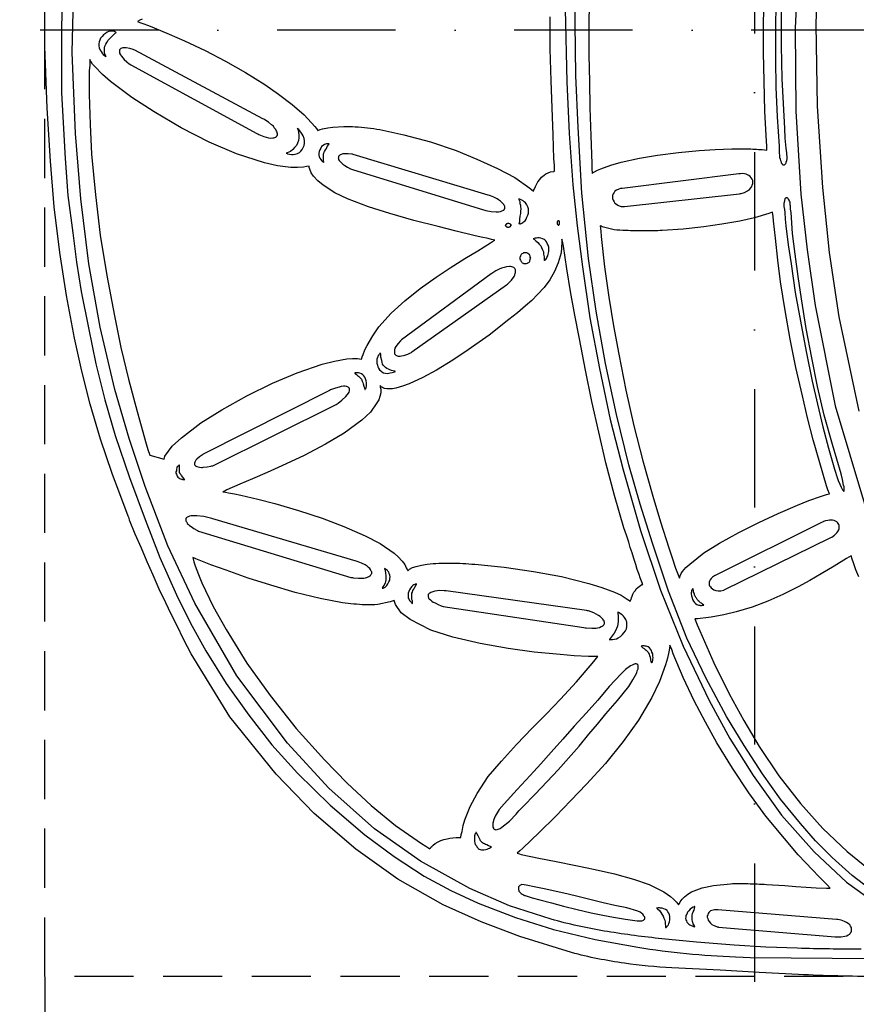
# Model space of a CAD drawing. Header units: millimetres. Extents: x -375 to 430, y -505 to 375.
# Tile 3 of 8: x -155 to 22, y -206 to 2. Entities that reach past the tile are written whole.
import ezdxf

# ---------------------------------------------------------------- set-up
doc = ezdxf.new("R2010")
doc.units = ezdxf.units.MM
doc.header["$LTSCALE"] = 5
doc.linetypes.add('ČERCHOVANÁX2', pattern=[2, 1, -0.5, 0, -0.5])
doc.linetypes.add('ČÁRKOVANÁX2', pattern=[1.5, 1, -0.5])
doc.layers.add('Kóty', color=2, linetype='Continuous')
doc.layers.add('Značka', color=7, linetype='Continuous')
doc.styles.get("Standard").update_dxf_attribs({"font": 'romand.shx', "height": 25})
doc.dimstyles.get("Standard").update_dxf_attribs({"dimtxt": 25, "dimasz": 30, "dimexe": 0.18, "dimexo": 0.0625, "dimgap": 12.5, "dimtad": 1, "dimdec": 0, "dimzin": 0, "dimdsep": 46, "dimtxsty": 'Standard', "dimcen": 0.09, "dimadec": 0, "dimazin": 0, "dimtfac": 1, "dimtdec": 0, "dimtofl": 0, "dimtmove": 0, "dimatfit": 3, "dimfxl": 1, "dimtolj": 1, "dimtzin": 0, "dimarcsym": 0})

# ---------------------------------------------------------------- blocks, each defined once
blk = doc.blocks.new('*D2')
at = {"layer": 'Defpoints', "color": 0, "transparency": 16777216}
for p in [(-150, -200), (150, -200), (150, -425.03)]:
    blk.add_point(p, dxfattribs=at)
at = {"layer": 'Kóty', "color": 0, "lineweight": -2, "transparency": 16777216}
for p, q in [((-150, -200.06), (-150, -425.21)), ((150, -200.06), (150, -425.21)), ((-120, -425.03), (120, -425.03))]:
    blk.add_line(p, q, dxfattribs=at)
at = {"layer": 'Kóty', "color": 0, "transparency": 16777216}
for points in [[(-120, -420.03), (-120, -430.03), (-150, -425.03)], [(120, -420.03), (120, -430.03), (150, -425.03)]]:
    blk.add_solid(points, dxfattribs=at)
at = {"layer": 'Kóty', "color": 0, "transparency": 16777216, "insert": (0, -400.03), "char_height": 25, "attachment_point": 5}
blk.add_mtext('\\A1;300', dxfattribs=at)
blk = doc.blocks.new('*D4')
at = {"layer": 'Defpoints', "color": 0, "transparency": 16777216}
for p in [(-350.05, 0), (350, -4.58), (350, -500.03)]:
    blk.add_point(p, dxfattribs=at)
at = {"layer": 'Kóty', "color": 0, "lineweight": -2, "transparency": 16777216}
for p, q in [((-350.05, -0.06), (-350.05, -500.21)), ((350, -4.64), (350, -500.21)), ((-320.05, -500.03), (320, -500.03))]:
    blk.add_line(p, q, dxfattribs=at)
at = {"layer": 'Kóty', "color": 0, "transparency": 16777216}
for points in [[(-320.05, -495.03), (-320.05, -505.03), (-350.05, -500.03)], [(320, -495.03), (320, -505.03), (350, -500.03)]]:
    blk.add_solid(points, dxfattribs=at)
at = {"layer": 'Kóty', "color": 0, "transparency": 16777216, "insert": (-0.03, -475.03), "char_height": 25, "attachment_point": 5}
blk.add_mtext('\\A1;700', dxfattribs=at)

msp = doc.modelspace()

# ---------------------------------------------------------------- linework, layer by layer
at = {"layer": 'Značka', "color": 6, "linetype": 'ČERCHOVANÁX2', "lineweight": 25, "ltscale": 5}
for p, q in [((0, 375), (0, -375)), ((375, 0), (-375, 0))]:
    msp.add_line(p, q, dxfattribs=at)
at = {"layer": 'Značka', "color": 6, "linetype": 'ČÁRKOVANÁX2', "ltscale": 2.5}
msp.add_lwpolyline([(-150, -200), (-150, 200), (150, 200), (150, -200), (-150, -200)], dxfattribs=at)
at = {"layer": 'Značka', "color": 5}
for points in [[(10, 29.76), (8.6, 0.434), (8.7, -17.124), (9.8, -34.637), (11.1, -46.452), (12.8, -58.217), (17, -79.405), (23.2, -100.117)], [(22.1, -80.517), (17.9, -60.583), (15.8, -46.972), (14.4, -33.284), (13.3, -16.075), (13, 1.171), (13.6, 19.711)], [(25.1, -182.094), (20.6, -178.67), (16.4, -174.83), (12.9, -171.337), (9.7, -167.687), (5.5, -162.551), (1.7, -157.187), (-2.2, -151.199), (-5.9, -145.056), (-10.3, -136.906), (-14.3, -128.52), (-18.2, -118.579), (-21.6, -108.426), (-24.2, -100.161), (-26.6, -91.847), (-29.2, -81.2), (-31.5, -70.456), (-33.5, -59.399), (-35.1, -48.277), (-36.5, -34.439), (-37.3, -20.553), (-37.8, -9.558), (-37.9, 1.442), (-37.9, 9.671)], [(-132.4, -102.721), (-134.8, -96.309), (-135.3, -95.01), (-135.8, -93.709), (-138.2, -86.413), (-140.4, -79.034), (-142.2, -72.095), (-143.7, -65.099), (-145.4, -56.09), (-146.8, -47.023), (-148, -37.355), (-148.8, -27.657), (-149.5, -16.468), (-149.9, -5.267), (-150, -3.562), (-150, -1.857), (-150, 7.24)], [(-132.4, -102.721), (-134.8, -96.309), (-135.3, -95.01), (-135.8, -93.709), (-138.2, -86.413), (-140.4, -79.034), (-142.2, -72.095), (-143.7, -65.099), (-145.4, -56.09), (-146.8, -47.023), (-148, -37.355), (-148.8, -27.657), (-149.5, -16.468), (-149.9, -5.267), (-150, -3.562), (-150, -1.857), (-150, 7.24)], [(2.6, -25.349), (2.6, -24.432), (2.5, -23.515), (2.2, -17.136), (2, -10.752), (1.9, -4.725), (1.9, 1.302), (2, 7.281)], [(4.5, 6.603), (4.4, -0.51), (4.4, -6.279), (4.5, -12.047), (4.8, -18.291), (5.2, -24.528), (5.2, -25.644), (5.3, -26.76), (5.3, -26.856), (5.3, -26.952), (5.4, -27.127), (5.4, -27.301), (5.5, -27.566), (5.6, -27.825), (5.6, -28.031), (5.8, -28.221), (5.8, -28.309), (5.9, -28.385), (6, -28.424), (6, -28.454), (6.1, -28.471), (6.2, -28.476), (6.2, -28.47), (6.3, -28.452), (6.4, -28.422), (6.4, -28.383), (6.5, -28.306), (6.6, -28.217), (6.7, -28.061), (6.7, -27.894), (6.8, -27.535), (6.9, -27.165), (6.9, -27.074), (6.9, -26.984), (6.8, -25.948), (6.7, -24.911), (6.5, -22.833), (6.4, -20.754), (6.1, -15.533), (5.8, -10.306), (5.7, -3.27), (5.7, 3.768)], [(-40, 4.409), (-39.7, -10.931), (-39.2, -21.826), (-38.4, -32.7), (-37.5, -41.37), (-36.4, -50.017), (-34.8, -60.808), (-32.8, -71.538), (-30.5, -82.264), (-27.8, -92.913), (-24.1, -105.735), (-19.9, -118.354), (-15.1, -130.171), (-9.6, -141.66), (-5.2, -149.726), (-0.3, -157.524), (5.7, -165.907), (12.6, -173.667), (19.4, -180.033), (27, -185.481)], [(-134.9, -0.476), (-135, -0.422), (-135.1, -0.372), (-135.2, -0.303), (-135.3, -0.252), (-135.5, -0.223), (-135.6, -0.204), (-135.9, -0.195), (-136.1, -0.226), (-136.5, -0.315), (-136.8, -0.454), (-137.2, -0.686), (-137.6, -0.976), (-137.9, -1.325), (-138.2, -1.724), (-138.4, -2.088), (-138.5, -2.476), (-138.6, -2.891), (-138.6, -3.312), (-138.5, -3.77), (-138.3, -4.202), (-138.1, -4.532), (-137.9, -4.838), (-137.7, -5.123), (-137.4, -5.385), (-137.2, -5.522), (-137.1, -5.655), (-137.1, -5.554), (-137.1, -5.452), (-137.3, -5.051), (-137.4, -4.637), (-137.4, -4.357), (-137.4, -4.075), (-137.4, -3.711), (-137.3, -3.357), (-137.1, -2.965), (-136.9, -2.599), (-136.6, -2.118), (-136.2, -1.674), (-135.6, -1.149), (-135.1, -0.637), (-135, -0.557), (-134.9, -0.476)], [(-131.8, -7.346), (-105.2, -21.825), (-105, -21.933), (-104.8, -22.04), (-103.7, -22.466), (-102.7, -22.741), (-102.2, -22.798), (-101.8, -22.793), (-101.6, -22.766), (-101.4, -22.715), (-101.2, -22.651), (-101.1, -22.562), (-101, -22.497), (-101, -22.422), (-100.9, -22.342), (-100.9, -22.256), (-100.8, -22.161), (-100.8, -22.062), (-100.8, -21.896), (-100.9, -21.732), (-100.9, -21.54), (-101, -21.355), (-101.2, -20.985), (-101.5, -20.646), (-101.7, -20.324), (-102.1, -20.025), (-102.7, -19.459), (-103.5, -18.961), (-103.7, -18.836), (-103.9, -18.713), (-131, -4.243), (-131.2, -4.182), (-131.3, -4.122), (-132, -3.878), (-132.8, -3.736), (-133.2, -3.711), (-133.5, -3.749), (-133.7, -3.799), (-133.9, -3.879), (-134, -3.948), (-134.1, -4.034), (-134.2, -4.131), (-134.2, -4.239), (-134.2, -4.363), (-134.2, -4.491), (-134.2, -4.695), (-134.2, -4.892), (-134, -5.206), (-133.8, -5.497), (-133.5, -5.864), (-133.2, -6.204), (-132.7, -6.664), (-132.2, -7.088), (-132, -7.218), (-131.8, -7.346)], [(-99, -26.01), (-98.8, -26.062), (-98.7, -26.111), (-98.3, -26.214), (-97.9, -26.265), (-97.5, -26.264), (-97.1, -26.2), (-96.6, -26.058), (-96.2, -25.836), (-95.9, -25.555), (-95.6, -25.213), (-95.4, -24.819), (-95.2, -24.39), (-95.1, -23.911), (-95.1, -23.424), (-95.2, -22.884), (-95.4, -22.368), (-95.6, -21.949), (-95.9, -21.555), (-96.1, -21.275), (-96.3, -21.012), (-96.5, -20.877), (-96.6, -20.745), (-96.6, -20.844), (-96.5, -20.943), (-96.4, -21.561), (-96.3, -22.196), (-96.3, -22.769), (-96.4, -23.333), (-96.6, -23.863), (-96.8, -24.359), (-97.2, -24.817), (-97.6, -25.219), (-98.1, -25.637), (-98.8, -25.937), (-98.9, -25.974), (-99, -26.01)], [(-89.9, -24.043), (-90, -24.026), (-90.1, -24.012), (-90.2, -23.996), (-90.4, -24.006), (-90.5, -24.032), (-90.7, -24.073), (-90.9, -24.197), (-91.2, -24.366), (-91.5, -24.622), (-91.7, -24.922), (-91.9, -25.265), (-92, -25.633), (-92.1, -26.02), (-92.1, -26.413), (-92, -26.754), (-91.9, -27.075), (-91.7, -27.317), (-91.5, -27.534), (-91.4, -27.68), (-91.2, -27.81), (-91.1, -27.875), (-91, -27.937), (-91, -27.851), (-91.1, -27.765), (-91.1, -27.345), (-91.1, -26.922), (-91.1, -26.606), (-91.1, -26.293), (-91, -25.955), (-90.9, -25.629), (-90.7, -25.299), (-90.5, -24.98), (-90.3, -24.577), (-90, -24.174), (-90, -24.109), (-89.9, -24.043)], [(-85, -29.467), (-57.3, -37.974), (-57, -38.037), (-56.8, -38.099), (-55.7, -38.322), (-54.6, -38.398), (-54.1, -38.379), (-53.7, -38.301), (-53.4, -38.221), (-53.2, -38.103), (-53, -38.011), (-52.9, -37.898), (-52.9, -37.821), (-52.8, -37.736), (-52.8, -37.649), (-52.8, -37.558), (-52.8, -37.461), (-52.8, -37.364), (-52.8, -37.204), (-52.9, -37.051), (-53, -36.878), (-53.1, -36.717), (-53.4, -36.403), (-53.7, -36.129), (-54.1, -35.876), (-54.4, -35.65), (-55.1, -35.306), (-55.8, -35.015), (-56, -34.931), (-56.3, -34.849), (-84.8, -26.267), (-85, -26.236), (-85.1, -26.206), (-85.9, -26.107), (-86.6, -26.111), (-87, -26.16), (-87.4, -26.271), (-87.6, -26.357), (-87.7, -26.471), (-87.8, -26.559), (-87.9, -26.661), (-87.9, -26.769), (-87.9, -26.885), (-88, -27.013), (-87.9, -27.14), (-87.9, -27.335), (-87.8, -27.517), (-87.6, -27.795), (-87.3, -28.043), (-87, -28.345), (-86.6, -28.616), (-86, -28.97), (-85.4, -29.282), (-85.2, -29.375), (-85, -29.467)], [(-27.5, -37.29), (-3.2, -34.571), (-3, -34.546), (-2.8, -34.517), (-2.1, -34.326), (-1.5, -33.993), (-1.1, -33.705), (-0.8, -33.349), (-0.6, -33.053), (-0.5, -32.73), (-0.4, -32.414), (-0.4, -32.092), (-0.4, -31.78), (-0.5, -31.482), (-0.7, -31.2), (-0.9, -30.954), (-1.2, -30.729), (-1.5, -30.558), (-1.8, -30.445), (-2.1, -30.372), (-2.5, -30.324), (-3, -30.333), (-3.1, -30.348), (-3.3, -30.366), (-28, -33.437), (-28.2, -33.452), (-28.3, -33.469), (-28.7, -33.583), (-29.2, -33.79), (-29.5, -34.013), (-29.7, -34.295), (-29.9, -34.595), (-30, -34.924), (-30, -35.262), (-30, -35.601), (-29.9, -35.938), (-29.7, -36.25), (-29.5, -36.549), (-29.2, -36.799), (-28.9, -36.985), (-28.6, -37.124), (-28.2, -37.242), (-27.7, -37.288), (-27.6, -37.291), (-27.5, -37.29)], [(-49.8, -40.885), (-49.7, -40.897), (-49.6, -40.905), (-49.5, -40.904), (-49.4, -40.887), (-49.3, -40.847), (-49.2, -40.79), (-49, -40.678), (-48.8, -40.543), (-48.5, -40.273), (-48.3, -39.967), (-48.1, -39.537), (-47.9, -39.077), (-47.8, -38.65), (-47.8, -38.213), (-47.8, -37.766), (-47.9, -37.333), (-48.1, -36.898), (-48.4, -36.515), (-48.7, -36.289), (-48.9, -36.092), (-49.2, -35.924), (-49.5, -35.78), (-49.6, -35.709), (-49.8, -35.642), (-49.8, -35.718), (-49.8, -35.795), (-49.6, -36.199), (-49.6, -36.611), (-49.5, -36.969), (-49.5, -37.329), (-49.4, -37.79), (-49.5, -38.252), (-49.5, -38.777), (-49.6, -39.301), (-49.7, -39.982), (-49.7, -40.663), (-49.8, -40.774), (-49.8, -40.885)], [(17.3, -94.138), (17.4, -94.251), (17.4, -94.364), (17.7, -95.175), (18, -95.975), (18.3, -96.56), (18.6, -97.131), (18.7, -97.256), (18.8, -97.367), (18.8, -97.396), (18.8, -97.42), (18.8, -97.427), (18.9, -97.43), (18.9, -97.428), (18.9, -97.423), (18.9, -97.415), (18.9, -97.405), (18.9, -97.391), (18.9, -97.375), (18.9, -97.32), (18.9, -97.264), (18.9, -97.06), (18.9, -96.858), (18.9, -96.511), (18.8, -96.166), (18.6, -94.976), (18.3, -93.794), (16.5, -87.577), (14.7, -81.371), (13.3, -75.344), (12.1, -69.256), (10.9, -63.03), (9.9, -56.79), (9.2, -52.074), (8.6, -47.346), (8, -42.953), (7.7, -38.549), (7.6, -37.866), (7.6, -37.183), (7.6, -37.089), (7.5, -36.995), (7.5, -36.82), (7.5, -36.646), (7.5, -36.379), (7.4, -36.118), (7.3, -35.905), (7.2, -35.711), (7.1, -35.621), (7, -35.543), (6.9, -35.502), (6.9, -35.471), (6.8, -35.455), (6.7, -35.452), (6.7, -35.461), (6.6, -35.484), (6.5, -35.522), (6.5, -35.571), (6.4, -35.665), (6.4, -35.769), (6.3, -35.96), (6.3, -36.159), (6.2, -36.606), (6.2, -37.055), (6.2, -37.168), (6.2, -37.28), (6.3, -37.926), (6.4, -38.571), (6.5, -39.969), (6.6, -41.366), (7.1, -45.375), (7.7, -49.374), (8.6, -55.465), (9.7, -61.538), (10.9, -67.886), (12.2, -74.211), (13.3, -79.033), (14.4, -83.837), (15.6, -88.319), (16.9, -92.762), (17.1, -93.45), (17.3, -94.138)], [(-52, -41.624), (-52, -41.624), (-52, -41.624), (-51.9, -41.616), (-51.8, -41.596), (-51.7, -41.571), (-51.7, -41.536), (-51.6, -41.501), (-51.6, -41.459), (-51.5, -41.427), (-51.5, -41.39), (-51.5, -41.362), (-51.5, -41.333), (-51.5, -41.292), (-51.4, -41.249), (-51.5, -41.201), (-51.5, -41.155), (-51.5, -41.103), (-51.5, -41.058), (-51.6, -41.01), (-51.6, -40.971), (-51.7, -40.934), (-51.8, -40.907), (-51.9, -40.894), (-51.9, -40.885), (-52, -40.878), (-52, -40.875), (-52, -40.875), (-52, -40.875), (-52.1, -40.875), (-52.1, -40.875), (-52.1, -40.876), (-52.1, -40.879), (-52.2, -40.888), (-52.3, -40.902), (-52.4, -40.927), (-52.4, -40.963), (-52.5, -40.998), (-52.5, -41.04), (-52.6, -41.073), (-52.6, -41.111), (-52.6, -41.139), (-52.6, -41.168), (-52.7, -41.208), (-52.7, -41.249), (-52.7, -41.297), (-52.6, -41.344), (-52.6, -41.396), (-52.6, -41.441), (-52.5, -41.489), (-52.5, -41.528), (-52.4, -41.565), (-52.3, -41.592), (-52.2, -41.605), (-52.2, -41.614), (-52.1, -41.621), (-52.1, -41.624), (-52.1, -41.624), (-52, -41.624)], [(-41.4, -41.185), (-41.4, -41.185), (-41.4, -41.185), (-41.4, -41.178), (-41.4, -41.161), (-41.3, -41.135), (-41.3, -41.103), (-41.3, -41.056), (-41.2, -41.004), (-41.2, -40.943), (-41.2, -40.881), (-41.2, -40.804), (-41.2, -40.726), (-41.2, -40.638), (-41.2, -40.551), (-41.2, -40.489), (-41.2, -40.43), (-41.3, -40.385), (-41.3, -40.344), (-41.3, -40.318), (-41.3, -40.297), (-41.4, -40.286), (-41.4, -40.277), (-41.4, -40.269), (-41.4, -40.265), (-41.4, -40.265), (-41.4, -40.265), (-41.5, -40.265), (-41.5, -40.265), (-41.5, -40.266), (-41.5, -40.269), (-41.5, -40.277), (-41.5, -40.288), (-41.6, -40.313), (-41.6, -40.344), (-41.6, -40.39), (-41.7, -40.441), (-41.7, -40.502), (-41.7, -40.566), (-41.7, -40.645), (-41.7, -40.726), (-41.7, -40.811), (-41.7, -40.894), (-41.7, -40.956), (-41.7, -41.015), (-41.6, -41.061), (-41.6, -41.103), (-41.6, -41.133), (-41.5, -41.157), (-41.5, -41.168), (-41.5, -41.176), (-41.5, -41.182), (-41.5, -41.185), (-41.5, -41.185), (-41.4, -41.185)], [(-44.4, -48.676), (-44.4, -48.642), (-44.3, -48.605), (-44.2, -48.527), (-44.1, -48.437), (-44, -48.257), (-43.9, -48.062), (-43.7, -47.698), (-43.6, -47.314), (-43.5, -46.805), (-43.5, -46.29), (-43.5, -45.846), (-43.6, -45.411), (-43.8, -45.074), (-44, -44.762), (-44.2, -44.486), (-44.4, -44.258), (-44.8, -44.072), (-45.2, -43.959), (-45.5, -43.914), (-45.8, -43.909), (-46.1, -43.934), (-46.4, -43.989), (-46.6, -44.03), (-46.8, -44.075), (-46.7, -44.138), (-46.6, -44.202), (-46.2, -44.532), (-45.8, -44.898), (-45.5, -45.208), (-45.2, -45.549), (-45, -45.958), (-44.8, -46.396), (-44.6, -46.862), (-44.6, -47.34), (-44.5, -47.916), (-44.5, -48.493), (-44.4, -48.584), (-44.4, -48.676)], [(-48.5, -49.351), (-48.4, -49.35), (-48.4, -49.349), (-48.2, -49.323), (-48, -49.265), (-47.9, -49.186), (-47.7, -49.081), (-47.6, -48.956), (-47.5, -48.812), (-47.5, -48.686), (-47.4, -48.553), (-47.4, -48.372), (-47.3, -48.185), (-47.4, -47.965), (-47.4, -47.754), (-47.5, -47.594), (-47.6, -47.448), (-47.7, -47.32), (-47.9, -47.213), (-48, -47.142), (-48.1, -47.088), (-48.3, -47.048), (-48.4, -47.03), (-48.4, -47.029), (-48.5, -47.028), (-48.5, -47.029), (-48.5, -47.03), (-48.6, -47.035), (-48.6, -47.043), (-48.8, -47.071), (-48.9, -47.114), (-49, -47.192), (-49.2, -47.297), (-49.3, -47.422), (-49.4, -47.564), (-49.5, -47.689), (-49.5, -47.821), (-49.6, -48), (-49.6, -48.185), (-49.6, -48.407), (-49.5, -48.62), (-49.4, -48.781), (-49.3, -48.928), (-49.2, -49.057), (-49.1, -49.165), (-48.9, -49.236), (-48.8, -49.29), (-48.7, -49.331), (-48.5, -49.349), (-48.5, -49.35), (-48.5, -49.351)], [(-72.4, -68.004), (-52.4, -53.846), (-52.2, -53.681), (-52.1, -53.515), (-51.4, -52.827), (-50.8, -52.049), (-50.7, -51.738), (-50.6, -51.409), (-50.5, -51.208), (-50.5, -51.002), (-50.5, -50.827), (-50.5, -50.657), (-50.6, -50.511), (-50.7, -50.381), (-50.8, -50.265), (-50.9, -50.172), (-51.1, -50.092), (-51.3, -50.036), (-51.6, -49.985), (-51.8, -49.974), (-52.4, -50.02), (-52.9, -50.142), (-53.5, -50.32), (-54, -50.543), (-54.7, -50.881), (-55.3, -51.271), (-55.5, -51.396), (-55.7, -51.523), (-74.6, -65.424), (-74.7, -65.532), (-74.8, -65.642), (-75.3, -66.2), (-75.8, -66.831), (-76, -67.194), (-76.1, -67.581), (-76.1, -67.796), (-76.1, -68.015), (-76.1, -68.199), (-76.1, -68.374), (-76, -68.489), (-75.9, -68.59), (-75.8, -68.679), (-75.7, -68.75), (-75.5, -68.829), (-75.3, -68.872), (-74.9, -68.888), (-74.6, -68.851), (-74.2, -68.78), (-73.9, -68.68), (-73.3, -68.46), (-72.7, -68.191), (-72.5, -68.098), (-72.4, -68.004)], [(-79.1, -68.206), (-79.1, -68.254), (-79.2, -68.305), (-79.3, -68.446), (-79.4, -68.605), (-79.6, -68.878), (-79.7, -69.168), (-79.8, -69.564), (-79.8, -69.969), (-79.8, -70.394), (-79.7, -70.812), (-79.6, -71.148), (-79.5, -71.467), (-79.3, -71.759), (-79, -72.014), (-78.8, -72.232), (-78.4, -72.389), (-78, -72.496), (-77.6, -72.528), (-77.3, -72.51), (-77, -72.456), (-76.6, -72.373), (-76.3, -72.261), (-76.1, -72.189), (-75.9, -72.112), (-76, -72.087), (-76.1, -72.062), (-76.7, -71.925), (-77.2, -71.749), (-77.4, -71.626), (-77.7, -71.478), (-78, -71.297), (-78.2, -71.083), (-78.4, -70.841), (-78.6, -70.573), (-78.7, -70.199), (-78.8, -69.808), (-79, -69.128), (-79, -68.441), (-79.1, -68.323), (-79.1, -68.206)], [(-82.4, -75.965), (-82.4, -75.945), (-82.3, -75.923), (-82.3, -75.896), (-82.3, -75.865), (-82.2, -75.816), (-82.2, -75.764), (-82.1, -75.631), (-82.1, -75.49), (-82, -75.219), (-82, -74.945), (-82, -74.515), (-82.1, -74.09), (-82.2, -73.711), (-82.4, -73.354), (-82.6, -73.075), (-82.8, -72.833), (-83.1, -72.63), (-83.4, -72.491), (-83.7, -72.435), (-83.9, -72.407), (-84.1, -72.401), (-84.3, -72.418), (-84.4, -72.436), (-84.5, -72.457), (-84.5, -72.52), (-84.4, -72.583), (-84.1, -72.783), (-83.9, -72.985), (-83.7, -73.161), (-83.5, -73.343), (-83.3, -73.539), (-83.1, -73.751), (-83, -73.952), (-82.9, -74.168), (-82.8, -74.46), (-82.7, -74.762), (-82.6, -75.27), (-82.4, -75.779), (-82.4, -75.872), (-82.4, -75.965)], [(-121.5, -91.848), (-121.5, -91.859), (-121.5, -91.872), (-121.6, -91.904), (-121.7, -91.943), (-121.7, -92.027), (-121.8, -92.123), (-122, -92.311), (-122.1, -92.517), (-122.2, -92.802), (-122.2, -93.099), (-122.3, -93.369), (-122.3, -93.639), (-122.2, -93.859), (-122.1, -94.07), (-122, -94.274), (-121.9, -94.455), (-121.7, -94.623), (-121.5, -94.753), (-121.3, -94.837), (-121.1, -94.899), (-120.9, -94.944), (-120.7, -94.97), (-120.5, -94.978), (-120.4, -94.984), (-120.5, -94.906), (-120.6, -94.829), (-120.8, -94.474), (-121.1, -94.118), (-121.2, -93.984), (-121.3, -93.844), (-121.4, -93.755), (-121.4, -93.662), (-121.4, -93.595), (-121.5, -93.526), (-121.5, -93.431), (-121.5, -93.334), (-121.5, -93.153), (-121.5, -92.973), (-121.5, -92.504), (-121.5, -92.034), (-121.5, -91.941), (-121.5, -91.848)], [(22, -115.51), (21.4, -114.05), (20.9, -112.58), (20.6, -111.834), (20.4, -111.087), (19.9, -111.379), (19.4, -111.671), (16.8, -113.289), (14.1, -114.878), (11.7, -116.304), (9.2, -117.667), (6, -119.247), (2.8, -120.671), (-0.5, -121.928), (-3.9, -122.955), (-6.5, -123.591), (-9.2, -124.066), (-10.3, -124.22), (-11.5, -124.344), (-12, -124.397), (-12.6, -124.445), (-12.1, -125.703), (-11.6, -126.96), (-8.6, -133.686), (-5.4, -140.285), (-2.3, -145.922), (1, -151.41), (5.1, -157.593), (9.7, -163.464), (14.4, -168.705), (19.6, -173.553), (25.2, -178.127)], [(-78.7, -117.917), (-78.6, -117.92), (-78.6, -117.922), (-78.5, -117.921), (-78.5, -117.915), (-78.4, -117.899), (-78.4, -117.876), (-78.2, -117.809), (-78.1, -117.728), (-77.9, -117.551), (-77.7, -117.347), (-77.5, -116.996), (-77.3, -116.614), (-77.1, -116.242), (-77.1, -115.854), (-77, -115.515), (-77.1, -115.178), (-77.2, -114.839), (-77.3, -114.528), (-77.5, -114.346), (-77.6, -114.183), (-77.8, -114.041), (-78, -113.917), (-78.1, -113.855), (-78.2, -113.795), (-78.2, -113.893), (-78.1, -113.992), (-78.1, -114.304), (-78, -114.616), (-78, -114.884), (-77.9, -115.153), (-77.9, -115.431), (-77.9, -115.711), (-77.9, -115.955), (-77.9, -116.195), (-78, -116.495), (-78.1, -116.788), (-78.3, -117.268), (-78.6, -117.742), (-78.6, -117.829), (-78.7, -117.917)], [(-71.4, -117.093), (-71.5, -117.085), (-71.5, -117.079), (-71.5, -117.078), (-71.6, -117.081), (-71.6, -117.09), (-71.7, -117.104), (-71.8, -117.156), (-72, -117.228), (-72.2, -117.388), (-72.4, -117.572), (-72.7, -117.895), (-72.9, -118.256), (-73.1, -118.614), (-73.2, -118.992), (-73.2, -119.328), (-73.2, -119.668), (-73.2, -120.014), (-73, -120.338), (-72.9, -120.531), (-72.8, -120.709), (-72.6, -120.867), (-72.5, -121.009), (-72.4, -121.08), (-72.3, -121.149), (-72.3, -121.049), (-72.3, -120.948), (-72.3, -120.633), (-72.4, -120.318), (-72.4, -120.048), (-72.4, -119.777), (-72.4, -119.497), (-72.4, -119.218), (-72.4, -118.976), (-72.3, -118.741), (-72.2, -118.451), (-72, -118.171), (-71.8, -117.712), (-71.5, -117.259), (-71.5, -117.176), (-71.4, -117.093)], [(-13, -118.076), (-13.1, -118.098), (-13.1, -118.122), (-13.1, -118.15), (-13.2, -118.181), (-13.2, -118.232), (-13.2, -118.287), (-13.3, -118.423), (-13.3, -118.566), (-13.4, -118.837), (-13.4, -119.112), (-13.3, -119.541), (-13.2, -119.961), (-13.1, -120.334), (-12.9, -120.684), (-12.7, -120.957), (-12.5, -121.19), (-12.2, -121.379), (-11.8, -121.502), (-11.6, -121.549), (-11.4, -121.568), (-11.2, -121.565), (-11, -121.539), (-10.9, -121.516), (-10.7, -121.489), (-10.8, -121.46), (-10.8, -121.431), (-11, -121.276), (-11.2, -121.118), (-11.4, -120.995), (-11.6, -120.871), (-11.7, -120.737), (-11.9, -120.598), (-12, -120.478), (-12.1, -120.352), (-12.2, -120.209), (-12.3, -120.056), (-12.4, -119.927), (-12.5, -119.792), (-12.5, -119.671), (-12.6, -119.547), (-12.7, -119.367), (-12.7, -119.186), (-12.8, -118.966), (-12.9, -118.746), (-12.9, -118.457), (-13, -118.168), (-13, -118.122), (-13, -118.076)], [(-21.8, -133.691), (-21.8, -133.671), (-21.7, -133.65), (-21.7, -133.623), (-21.7, -133.593), (-21.6, -133.544), (-21.6, -133.491), (-21.6, -133.359), (-21.5, -133.22), (-21.5, -132.951), (-21.4, -132.676), (-21.5, -132.245), (-21.5, -131.82), (-21.7, -131.441), (-21.8, -131.084), (-22, -130.802), (-22.2, -130.558), (-22.5, -130.356), (-22.9, -130.218), (-23.1, -130.163), (-23.3, -130.134), (-23.5, -130.126), (-23.7, -130.142), (-23.8, -130.16), (-24, -130.181), (-23.9, -130.243), (-23.8, -130.306), (-23.6, -130.506), (-23.3, -130.709), (-23.1, -130.885), (-22.9, -131.067), (-22.7, -131.263), (-22.5, -131.475), (-22.4, -131.676), (-22.3, -131.892), (-22.2, -132.185), (-22.1, -132.486), (-22, -132.994), (-21.9, -133.503), (-21.8, -133.597), (-21.8, -133.691)], [(-49.8, -164.959), (-49.4, -164.56), (-49, -164.16), (-46.4, -161.496), (-43.8, -158.784), (-41.5, -156.323), (-39.3, -153.827), (-37.1, -151.319), (-35, -148.781), (-33.2, -146.642), (-31.4, -144.515), (-29, -141.655), (-26.6, -138.688), (-25.7, -137.31), (-24.9, -135.835), (-24.8, -135.424), (-24.6, -135), (-24.6, -134.751), (-24.6, -134.499), (-24.6, -134.401), (-24.6, -134.305), (-24.6, -134.225), (-24.7, -134.151), (-24.7, -134.091), (-24.8, -134.039), (-24.8, -133.996), (-24.9, -133.965), (-25, -133.944), (-25.1, -133.937), (-25.2, -133.941), (-25.3, -133.955), (-25.4, -133.999), (-25.6, -134.061), (-25.9, -134.201), (-26.2, -134.368), (-27.3, -135.126), (-28.2, -136.001), (-30.7, -138.736), (-33.1, -141.586), (-35.6, -144.374), (-38.1, -147.119), (-40.5, -149.86), (-43, -152.61), (-45.2, -155.076), (-47.4, -157.514), (-50.2, -160.461), (-52.9, -163.473), (-54, -164.72), (-54.8, -166.089), (-55.1, -166.808), (-55.3, -167.563), (-55.3, -167.9), (-55.3, -168.24), (-55.3, -168.438), (-55.2, -168.625), (-55.2, -168.723), (-55.1, -168.81), (-55, -168.88), (-54.9, -168.931), (-54.8, -168.964), (-54.7, -168.976), (-54.4, -168.957), (-54.2, -168.896), (-53.8, -168.71), (-53.4, -168.466), (-51.8, -167.169), (-50.4, -165.667), (-50.1, -165.313), (-49.8, -164.959)], [(-58.8, -169.539), (-58.8, -169.551), (-58.8, -169.564), (-58.9, -169.597), (-58.9, -169.632), (-58.9, -169.692), (-59, -169.754), (-59.1, -169.91), (-59.1, -170.073), (-59.2, -170.271), (-59.2, -170.473), (-59.2, -170.7), (-59.2, -170.928), (-59.2, -171.172), (-59.2, -171.414), (-59.1, -171.789), (-59, -172.15), (-58.8, -172.381), (-58.7, -172.598), (-58.5, -172.78), (-58.4, -172.938), (-58.2, -173.065), (-58, -173.16), (-57.7, -173.226), (-57.5, -173.254), (-57.2, -173.244), (-56.8, -173.185), (-56.5, -173.077), (-56.2, -172.932), (-56, -172.845), (-55.8, -172.75), (-55.7, -172.697), (-55.6, -172.643), (-55.7, -172.596), (-55.8, -172.549), (-56.2, -172.38), (-56.6, -172.206), (-56.9, -172.091), (-57.1, -171.967), (-57.3, -171.868), (-57.5, -171.754), (-57.6, -171.665), (-57.7, -171.566), (-57.8, -171.456), (-57.9, -171.338), (-58, -171.09), (-58.1, -170.834), (-58.4, -170.288), (-58.7, -169.747), (-58.8, -169.643), (-58.8, -169.539)], [(-12.6, -185.197), (-12.7, -185.221), (-12.8, -185.247), (-13, -185.373), (-13.3, -185.535), (-13.6, -185.795), (-13.9, -186.096), (-14.2, -186.432), (-14.3, -186.799), (-14.5, -187.118), (-14.5, -187.452), (-14.6, -187.725), (-14.5, -187.997), (-14.4, -188.262), (-14.3, -188.507), (-14.1, -188.753), (-13.9, -188.957), (-13.7, -189.1), (-13.4, -189.219), (-13.2, -189.321), (-12.9, -189.403), (-12.8, -189.441), (-12.6, -189.476), (-12.7, -189.386), (-12.7, -189.296), (-13, -188.835), (-13.1, -188.346), (-13.2, -187.952), (-13.2, -187.551), (-13.2, -187.114), (-13.1, -186.686), (-13, -186.313), (-12.8, -185.945), (-12.7, -185.618), (-12.6, -185.282), (-12.6, -185.24), (-12.6, -185.197)], [(-7.6, -189.551), (17, -191.596), (17.2, -191.614), (17.4, -191.629), (18.3, -191.635), (19.1, -191.499), (19.5, -191.373), (19.8, -191.186), (20.1, -191.03), (20.2, -190.841), (20.4, -190.65), (20.5, -190.438), (20.5, -190.276), (20.5, -190.11), (20.5, -189.941), (20.5, -189.775), (20.4, -189.543), (20.3, -189.327), (20.1, -189.044), (19.8, -188.804), (19.4, -188.558), (19, -188.363), (18.3, -188.124), (17.6, -187.983), (17.4, -187.958), (17.3, -187.936), (-7.8, -185.924), (-8, -185.912), (-8.1, -185.903), (-8.5, -185.913), (-9, -186.018), (-9.3, -186.135), (-9.5, -186.301), (-9.7, -186.488), (-9.8, -186.707), (-9.9, -186.944), (-10, -187.195), (-10, -187.462), (-9.9, -187.726), (-9.8, -188.058), (-9.6, -188.363), (-9.3, -188.725), (-9, -189.021), (-8.4, -189.314), (-7.9, -189.495), (-7.7, -189.524), (-7.6, -189.551)]]:
    msp.add_lwpolyline(points, dxfattribs=at)
for points in [[(-146.2, 11.452), (-146.5, 0.563), (-146.5, -13.275), (-145.7, -27.092), (-145.1, -34.961), (-144.1, -42.808), (-143.3, -49.03), (-142.3, -55.23), (-140.8, -62.915), (-139.2, -70.553), (-137.3, -78.136), (-135.1, -85.639), (-132.1, -94.563), (-128.8, -103.393), (-125.7, -111.433), (-122.2, -119.334), (-119.2, -125.314), (-116, -131.145), (-111.7, -138.072), (-106.9, -144.737), (-102, -151.041), (-96.6, -157.028), (-89.7, -163.801), (-82.4, -170.053), (-76.2, -174.665), (-69.8, -178.799), (-64.2, -181.843), (-58.4, -184.513), (-50.5, -187.562), (-42.5, -190.051), (-33.7, -192.206), (-24.7, -193.815, 0.0145447), (-14.4, -195.128, 0.0138916), (-4, -195.851), (-2.4, -195.92), (-0.9, -195.983), (42.3, -196.359)], [(22.5, -194.217, -0.0039483), (15.8, -194.18, -0.0042543), (9.1, -194.034), (2.4, -193.781), (-4.3, -193.398), (-12.3, -192.77), (-20.3, -191.95, -0.0142389), (-31.8, -190.388, -0.0272328), (-43, -187.889), (-51.8, -185.055), (-60.2, -181.382), (-70.6, -175.64), (-80.3, -168.757), (-90, -160.213), (-98.7, -150.677), (-109.4, -136.452), (-118.3, -121.084), (-124, -108.958), (-128.8, -96.458), (-132.2, -86.282), (-135.2, -75.971), (-138.3, -62.772), (-140.7, -49.418), (-142.4, -35.678), (-143.5, -21.866), (-144.2, -4.707), (-143.8, 12.451)], [(-34.9, 8.658), (-35, 1.685), (-35, -5.288), (-34.9, -10.856), (-34.8, -16.424), (-34.6, -22.313), (-34.4, -28.2), (-34.4, -29.235), (-34.3, -30.269), (-34.1, -30.107), (-33.8, -29.95), (-33.2, -29.619), (-32.5, -29.329), (-30.4, -28.537), (-28.2, -27.918), (-24.3, -27.059), (-20.5, -26.405), (-16.1, -25.83), (-11.7, -25.424), (-8.3, -25.208), (-4.8, -25.094, -0.0104111), (-1.6, -25.086, -0.0175488), (1.6, -25.258), (2.1, -25.302), (2.6, -25.349)], [(-129.4, 2.322), (-129.9, 2.09), (-130.4, 1.856), (-129.9, 1.639), (-129.3, 1.421), (-128.1, 0.958), (-126.9, 0.483), (-123.7, -0.839), (-120.5, -2.237), (-116.1, -4.322), (-111.8, -6.56), (-107.6, -8.922), (-103.5, -11.484), (-100.6, -13.521), (-97.7, -15.711), (-95.2, -17.909), (-92.9, -20.349), (-92.6, -20.759), (-92.3, -21.174), (-91.8, -21.016), (-91.3, -20.87), (-90.2, -20.627), (-89.1, -20.474), (-86.8, -20.334, -0.0184232), (-84.4, -20.403, -0.0280494), (-79.2, -21.004), (-74.1, -22.09), (-68.5, -23.602), (-63.1, -25.452), (-58.7, -27.239), (-54.3, -29.258), (-50.7, -31.131), (-47.5, -33.428), (-47.1, -33.74), (-46.7, -34.058), (-46.7, -33.967), (-46.7, -33.877), (-46.6, -33.697), (-46.5, -33.519), (-46.3, -33.073), (-46.1, -32.637), (-45.8, -32.077), (-45.4, -31.553), (-45, -31.077), (-44.5, -30.663), (-44.1, -30.377), (-43.6, -30.148), (-43.1, -29.958), (-42.5, -29.853), (-42.4, -29.841), (-42.3, -29.831), (-42.3, -28.514), (-42.4, -27.198), (-42.5, -24.679), (-42.6, -22.159), (-42.8, -16.427), (-43, -10.693), (-43.2, -3.924), (-43.2, 2.847)], [(-124.8, -90.701), (-124.7, -90.367), (-124.6, -90.039), (-123.1, -87.931), (-121.1, -86.158), (-117, -83.01), (-112.6, -80.246), (-107.3, -77.297), (-101.9, -74.641), (-96.7, -72.424), (-91.4, -70.612), (-88.8, -69.937), (-86.2, -69.478), (-85, -69.369, -0.0380473), (-83.9, -69.398), (-83.5, -69.448), (-83.1, -69.512), (-82.9, -69.024), (-82.7, -68.54), (-82.4, -67.577), (-81.9, -66.64), (-80.7, -64.611), (-79.4, -62.711), (-76.8, -59.799), (-73.9, -57.172), (-70.7, -54.608), (-67.3, -52.23), (-64.3, -50.215), (-61.2, -48.273), (-58.5, -46.615), (-55.8, -44.952), (-55.4, -44.68), (-54.9, -44.407), (-55.6, -44.237), (-56.3, -44.068), (-57.8, -43.72), (-59.3, -43.374), (-63.1, -42.461), (-66.9, -41.527), (-72, -40.218), (-77.1, -38.778), (-81.6, -37.341), (-86, -35.631), (-88.7, -34.36), (-91.2, -32.778), (-92.3, -31.879), (-93.2, -30.825), (-93.7, -30.132), (-94, -29.374), (-94.1, -29.054), (-94.1, -28.728), (-94.7, -28.843), (-95.3, -28.941), (-96.6, -29.043, -0.0204094), (-98, -29.015), (-100.8, -28.685), (-103.6, -28.066), (-109.5, -26.146), (-115.3, -23.64), (-121.2, -20.634), (-126.9, -17.293), (-131.6, -14.23), (-136.1, -10.855), (-137.8, -9.358), (-139.4, -7.717), (-139.9, -7.222), (-140.2, -6.689), (-140.4, -6.432), (-140.5, -6.17), (-140.5, -7.398), (-140.6, -8.627), (-140.6, -11.108), (-140.6, -13.59), (-140.4, -19.906), (-140.1, -26.215), (-139.3, -34.778), (-138.3, -43.308), (-136.9, -51.86), (-135.3, -60.364), (-133.9, -67.067), (-132.3, -73.736), (-130.5, -80.613), (-128.6, -87.444), (-128.2, -88.618), (-127.8, -89.792), (-124.8, -90.701)], [(-32.6, -41.357), (-32.5, -42.48), (-32.4, -43.603), (-31.7, -50.013), (-30.8, -56.405), (-29.8, -62.468), (-28.7, -68.51), (-27.2, -76.07), (-25.5, -83.59), (-23.6, -91.053), (-21.5, -98.465), (-19.9, -103.944), (-18.1, -109.39), (-17.4, -111.542), (-16.7, -113.687), (-16.3, -114.753), (-15.9, -115.819), (-15.8, -115.563), (-15.7, -115.312), (-15.5, -114.844), (-15.2, -114.409), (-14.5, -113.582), (-13.7, -112.83), (-10.7, -110.473), (-7.4, -108.445), (-3.3, -106.159), (0.9, -104.042), (5, -102.143), (9.1, -100.371), (11.5, -99.419), (13.9, -98.548), (14.6, -98.325), (15.2, -98.125), (15.5, -98.056), (15.8, -97.989), (15.5, -97.148), (15.2, -96.307), (13.8, -91.472), (12.4, -86.61), (11.2, -81.94), (10.1, -77.25), (8.7, -71.293), (7.5, -65.308), (6.5, -59.251), (5.5, -53.17), (4.9, -48.585), (4.4, -43.989), (4.2, -42.149), (4, -40.308), (3.9, -39.388), (3.8, -38.467), (3.4, -38.624), (3, -38.777), (0, -39.658), (-3.1, -40.338), (-6.9, -41.03), (-10.7, -41.575), (-15.1, -42.056), (-19.5, -42.342, -0.0111859), (-23.3, -42.427, -0.0092416), (-27.2, -42.355, -0.0245647), (-29.7, -42.178), (-32.2, -41.56), (-32.4, -41.461), (-32.6, -41.357)], [(-40.7, -44.161), (-40.7, -44.505), (-40.7, -44.849), (-40.9, -47.06), (-41.5, -49.206), (-42.3, -51.039), (-43.3, -52.749), (-44.5, -54.383), (-45.9, -55.896), (-47.1, -57.102), (-48.4, -58.254), (-50.1, -59.73), (-51.9, -61.165), (-56.1, -64.436), (-60.5, -67.545), (-63.8, -69.766), (-67.2, -71.846), (-70.1, -73.411), (-73, -74.759), (-74.4, -75.267), (-75.8, -75.653), (-76.5, -75.786), (-77.3, -75.837), (-77.7, -75.817), (-78.2, -75.738), (-78.4, -75.662), (-78.6, -75.555), (-78.8, -75.461), (-78.9, -75.349), (-79, -75.223), (-79.1, -75.087), (-79.1, -75.476), (-79, -75.867), (-79, -76.66), (-79.2, -77.44), (-79.4, -78.117), (-79.8, -78.759), (-81.2, -80.742), (-83, -82.446), (-86.7, -85.198), (-90.7, -87.529), (-95.2, -89.906), (-99.9, -92.1), (-103, -93.482), (-106.1, -94.822), (-108.8, -95.975), (-111.5, -97.156), (-111.9, -97.348), (-112.4, -97.541), (-111.8, -97.652), (-111.2, -97.765), (-109.9, -98.022), (-108.6, -98.296), (-105, -99.124), (-101.4, -100.046), (-96.4, -101.5), (-91.4, -103.151), (-86.8, -104.883), (-82.3, -106.878), (-79.1, -108.525), (-76.2, -110.54), (-75.3, -111.327), (-74.5, -112.204), (-73.9, -112.895), (-73.6, -113.657), (-73.4, -113.964), (-73.3, -114.278), (-73.1, -114.085), (-72.9, -113.906), (-72.3, -113.553), (-71.5, -113.32), (-70.4, -113.054), (-69.2, -112.876, -0.0350513), (-64.2, -112.617, -0.0174527), (-59.1, -112.884), (-52.9, -113.507), (-46.7, -114.401), (-40.8, -115.496), (-35, -116.955), (-32.3, -117.792), (-29.6, -118.788), (-28.2, -119.421), (-26.9, -120.234), (-26.6, -120.473), (-26.3, -120.721), (-26.3, -120.65), (-26.2, -120.579), (-26.2, -120.437), (-26.1, -120.296), (-26, -119.955), (-25.9, -119.617), (-25.7, -119.192), (-25.5, -118.782), (-25.2, -118.406), (-25, -118.057), (-24.7, -117.803), (-24.4, -117.575), (-24.1, -117.357), (-23.8, -117.181), (-23.7, -117.153), (-23.6, -117.125), (-23.7, -117.012), (-23.7, -116.898), (-23.8, -116.658), (-23.9, -116.417), (-24.2, -115.74), (-24.4, -115.061), (-24.8, -113.998), (-25.1, -112.932), (-25.5, -111.695), (-25.9, -110.457), (-26.3, -109.347), (-26.6, -108.237), (-27.1, -106.716), (-27.6, -105.193), (-29.6, -98.342), (-31.4, -91.433), (-32.9, -84.966), (-34.4, -78.473), (-35.7, -71.873), (-37, -65.258), (-38, -60.236), (-38.9, -55.206), (-39.7, -50.443), (-40.4, -45.672), (-40.5, -44.917), (-40.7, -44.161)], [(-114.5, -92.06), (-88.4, -79.124), (-88.2, -78.988), (-88, -78.851), (-87.2, -78.194), (-86.4, -77.441), (-86.1, -77.103), (-85.8, -76.734), (-85.7, -76.499), (-85.6, -76.25), (-85.6, -76.098), (-85.6, -75.944), (-85.6, -75.854), (-85.6, -75.766), (-85.7, -75.687), (-85.7, -75.614), (-85.8, -75.546), (-85.8, -75.487), (-85.9, -75.433), (-86, -75.389), (-86.2, -75.33), (-86.3, -75.292), (-86.6, -75.262), (-86.9, -75.267), (-87.4, -75.321), (-87.8, -75.42), (-88.6, -75.654), (-89.4, -75.957), (-89.6, -76.047), (-89.8, -76.138), (-116.5, -89.579), (-116.6, -89.663), (-116.7, -89.747), (-117.3, -90.166), (-117.9, -90.657), (-118.1, -90.887), (-118.2, -91.142), (-118.3, -91.31), (-118.4, -91.489), (-118.4, -91.605), (-118.4, -91.722), (-118.4, -91.826), (-118.3, -91.922), (-118.2, -92.016), (-118.2, -92.095), (-118, -92.17), (-117.9, -92.229), (-117.6, -92.319), (-117.3, -92.368), (-116.9, -92.396, 0.0176471), (-116.5, -92.388), (-115.7, -92.307), (-114.9, -92.151), (-114.7, -92.106), (-114.5, -92.06)], [(25.9, -200, -0.0061544), (17.6, -199.891, -0.0057686), (9.3, -199.584), (1, -199.138), (-7.3, -198.685), (-17.5, -198.186, -0.0216871), (-27.5, -197.192, -0.0301803), (-38.7, -194.95), (-49.6, -191.572), (-57.8, -188.469), (-65.8, -184.83), (-75.4, -179.461), (-84.3, -173.119), (-93.1, -165.572), (-101.1, -157.225), (-110.9, -145.098), (-119.1, -131.838), (-120.6, -128.818), (-122.1, -125.769), (-123.3, -123.396), (-124.4, -121.017), (-125.8, -118.111), (-127.1, -115.191), (-128.4, -112.337), (-129.6, -109.47), (-130.9, -106.521), (-132.1, -103.557), (-132.2, -103.139), (-132.4, -102.721)], [(25.9, -200, -0.0061544), (17.6, -199.891, -0.0057686), (9.3, -199.584), (1, -199.138), (-7.3, -198.685), (-17.5, -198.186, -0.0216871), (-27.5, -197.192, -0.0301803), (-38.7, -194.95), (-49.6, -191.572), (-57.8, -188.469), (-65.8, -184.83), (-75.4, -179.461), (-84.3, -173.119), (-93.1, -165.572), (-101.1, -157.225), (-110.9, -145.098), (-119.1, -131.838), (-120.6, -128.818), (-122.1, -125.769), (-123.3, -123.396), (-124.4, -121.017), (-125.8, -118.111), (-127.1, -115.191), (-128.4, -112.337), (-129.6, -109.47), (-130.9, -106.521), (-132.1, -103.557), (-132.2, -103.139), (-132.4, -102.721)], [(-117.5, -105.888), (-85.3, -115.668), (-85, -115.703), (-84.8, -115.737), (-83.7, -115.835, 0.0435321), (-82.6, -115.784), (-82.2, -115.713), (-81.8, -115.588), (-81.5, -115.481), (-81.3, -115.337), (-81.2, -115.229), (-81.1, -115.102), (-81, -114.975), (-80.9, -114.836), (-80.9, -114.74), (-80.9, -114.643), (-80.9, -114.488), (-81, -114.338), (-81.1, -114.172), (-81.2, -114.017), (-81.3, -113.786), (-81.6, -113.579), (-81.9, -113.284), (-82.3, -113.028), (-83.1, -112.657), (-83.8, -112.362), (-84, -112.291), (-84.2, -112.223), (-114.5, -103.277), (-114.7, -103.203), (-115, -103.131), (-116.4, -102.785), (-117.9, -102.617), (-118.5, -102.608), (-119.1, -102.668), (-119.4, -102.729), (-119.7, -102.825), (-119.9, -102.901), (-120, -103), (-120.1, -103.066), (-120.1, -103.142), (-120.2, -103.22), (-120.2, -103.305), (-120.2, -103.394), (-120.2, -103.485), (-120.2, -103.584), (-120.2, -103.681), (-120.1, -103.848), (-120, -104.004), (-119.9, -104.259), (-119.6, -104.487), (-119.4, -104.691), (-119.1, -104.88), (-118.5, -105.296), (-117.9, -105.664), (-117.7, -105.777), (-117.5, -105.888)], [(-6.3, -118.237), (16, -107.291), (16.1, -107.209), (16.3, -107.125), (16.9, -106.73), (17.4, -106.228), (17.6, -105.93), (17.8, -105.6), (17.9, -105.361), (17.9, -105.112), (17.9, -104.882), (17.9, -104.656), (17.8, -104.446), (17.7, -104.252), (17.5, -104.073), (17.4, -103.92), (17.1, -103.753), (16.8, -103.637), (16.5, -103.555), (16.1, -103.53), (15.8, -103.548), (15.5, -103.602), (15, -103.715), (14.6, -103.875), (14.5, -103.943), (14.3, -104.014), (-8.3, -115.229), (-8.4, -115.285), (-8.5, -115.344), (-8.9, -115.595), (-9.2, -115.919), (-9.4, -116.157), (-9.5, -116.423), (-9.6, -116.679), (-9.6, -116.942), (-9.6, -117.194), (-9.5, -117.435), (-9.3, -117.668), (-9.2, -117.875), (-8.9, -118.103), (-8.6, -118.277), (-8.2, -118.432), (-7.7, -118.497, 0.0528506), (-7.1, -118.475), (-6.5, -118.331), (-6.4, -118.285), (-6.3, -118.237)], [(-76.2, -120.516), (-76.6, -120.687), (-77, -120.847), (-79.6, -121.407, -0.0332888), (-82.3, -121.444, -0.0286453), (-87.1, -120.998), (-91.8, -120.111), (-97.1, -118.832), (-102.2, -117.321), (-107, -115.79), (-111.7, -114.143), (-114.9, -112.966), (-118.1, -111.737), (-118.4, -111.605), (-118.7, -111.473), (-118.5, -112.337), (-118.2, -113.198), (-117.5, -115.022), (-116.8, -116.821), (-114.4, -121.822), (-111.7, -126.666), (-107.3, -133.799), (-102.4, -140.641), (-96.9, -147.605), (-90.9, -154.236), (-86.1, -159.158), (-81, -163.834), (-75.9, -168.085), (-70.4, -171.875), (-69.5, -172.44), (-68.6, -172.997), (-68.6, -172.919), (-68.5, -172.842), (-68.4, -172.695), (-68.2, -172.553), (-67.9, -172.219), (-67.5, -171.921), (-66.9, -171.571), (-66.3, -171.289), (-65.7, -171.048), (-65, -170.872), (-64.4, -170.759), (-63.8, -170.682), (-63.1, -170.629), (-62.4, -170.612), (-62.2, -170.612), (-62.1, -170.612), (-62, -169.976), (-61.8, -169.341), (-61.6, -168.115), (-61.2, -166.906), (-60.1, -164.038), (-58.6, -161.313), (-56.3, -157.759), (-53.5, -154.457), (-50.3, -150.947), (-47, -147.542), (-44, -144.497), (-41, -141.42), (-37.6, -137.699), (-34.3, -133.843), (-33.7, -133.099), (-33.1, -132.352), (-33.3, -132.359), (-33.6, -132.365, -0.0076522), (-34.4, -132.364), (-35.1, -132.346), (-38.1, -132.205), (-41.1, -131.982), (-46.6, -131.436), (-52.1, -130.682), (-58, -129.64), (-63.8, -128.277), (-68.4, -126.822), (-72.8, -124.561), (-74.7, -123.166), (-75.9, -121.352), (-76, -120.939), (-76.2, -120.516)], [(-65.8, -121.791), (-36.1, -126.264), (-35.8, -126.294), (-35.6, -126.322), (-34.4, -126.397, 0.0482279), (-33.2, -126.305), (-32.8, -126.214), (-32.4, -126.059), (-32.2, -125.965), (-32, -125.848), (-31.9, -125.733), (-31.8, -125.598), (-31.8, -125.509), (-31.7, -125.414), (-31.7, -125.315), (-31.7, -125.215), (-31.7, -125.111), (-31.8, -125.01), (-31.8, -124.841), (-31.9, -124.683), (-32.1, -124.448), (-32.3, -124.237), (-32.6, -123.94), (-33, -123.683), (-33.5, -123.405), (-34, -123.165), (-34.5, -122.941), (-35.1, -122.754), (-35.3, -122.694), (-35.5, -122.637), (-65.2, -118.484), (-65.4, -118.472), (-65.6, -118.462), (-66.6, -118.456), (-67.6, -118.581), (-68, -118.685), (-68.4, -118.846), (-68.6, -118.952), (-68.8, -119.088), (-68.9, -119.189), (-69, -119.303), (-69, -119.379), (-69, -119.458), (-69, -119.54), (-69, -119.622), (-69, -119.756), (-68.9, -119.884), (-68.9, -120.029), (-68.8, -120.162), (-68.5, -120.427), (-68.2, -120.653), (-67.9, -120.868), (-67.5, -121.06), (-66.9, -121.369), (-66.2, -121.635), (-66, -121.714), (-65.8, -121.791)], [(-30.7, -128.79), (-30.6, -128.8), (-30.4, -128.807, 0.03171), (-30, -128.797), (-29.6, -128.736), (-29.2, -128.619), (-28.8, -128.448), (-28.3, -128.142), (-27.9, -127.755), (-27.6, -127.38), (-27.3, -126.959), (-27.1, -126.516), (-27, -126.046), (-27, -125.561), (-27, -125.081), (-27.2, -124.578), (-27.5, -124.124), (-27.7, -123.848), (-28, -123.598), (-28.3, -123.376), (-28.6, -123.177), (-28.7, -123.075), (-28.9, -122.977), (-28.9, -123.105), (-28.9, -123.233), (-28.8, -123.859), (-28.8, -124.487), (-28.8, -124.967), (-28.9, -125.445), (-29, -125.963), (-29.2, -126.465), (-29.4, -126.968), (-29.7, -127.445), (-30.1, -128.033), (-30.5, -128.601), (-30.6, -128.695), (-30.7, -128.79)], [(-50.2, -173.959), (-49.7, -174.071), (-49.3, -174.181), (-45.6, -175.012), (-41.9, -175.726), (-37.8, -176.522), (-33.7, -177.38), (-29.6, -178.325), (-25.6, -179.441), (-22.3, -180.575), (-19.2, -182.13), (-18.5, -182.589), (-17.8, -183.094), (-17.1, -183.668), (-16.5, -184.322), (-16.3, -184.6), (-16.1, -184.886), (-15.9, -184.562), (-15.7, -184.245), (-15.3, -183.658), (-14.8, -183.137), (-14.1, -182.583), (-13.3, -182.122), (-11.1, -181.235), (-8.7, -180.74), (-5.1, -180.384, -0.0172498), (-1.4, -180.369, -0.0093334), (2.5, -180.532), (6.4, -180.8), (8.7, -180.967), (10.9, -181.129), (13, -181.26), (15.2, -181.316), (15.6, -181.316), (16, -181.313), (15.4, -180.7), (14.8, -180.084), (13.5, -178.829), (12.3, -177.557), (9.2, -174.261), (6.3, -170.865), (2.4, -166.095), (-1.2, -161.155), (-4.7, -155.974), (-8, -150.639), (-10.4, -146.219), (-12.8, -141.71), (-15.1, -136.793), (-17.2, -131.782), (-17.5, -130.885), (-17.9, -129.987), (-18, -130.669), (-18.1, -131.35), (-18.4, -132.734), (-18.8, -134.1), (-20.1, -137.655), (-21.7, -141.064), (-24.5, -145.847), (-27.8, -150.361), (-31.5, -154.967), (-35.5, -159.383), (-38.8, -162.829), (-42.1, -166.202), (-45.5, -169.55), (-49, -172.862), (-49.6, -173.411), (-50.2, -173.959)], [(-48.7, -182.82), (-48.6, -182.854), (-48.5, -182.887), (-47, -183.366), (-45.4, -183.792), (-42.9, -184.458), (-40.4, -185.105), (-37.5, -185.833), (-34.5, -186.513), (-32.1, -187.02), (-29.8, -187.48), (-27.3, -187.896), (-24.8, -188.205), (-24.3, -188.239, 0.0541854), (-23.8, -188.205), (-23.6, -188.161), (-23.5, -188.089), (-23.4, -188.026), (-23.3, -187.948), (-23.2, -187.887), (-23.2, -187.82), (-23.2, -187.75), (-23.2, -187.676), (-23.2, -187.598), (-23.2, -187.521), (-23.2, -187.406), (-23.3, -187.296), (-23.4, -187.142), (-23.5, -187.002), (-23.6, -186.845), (-23.8, -186.705), (-24.2, -186.432), (-24.7, -186.214), (-27, -185.5), (-29.5, -185.028), (-32, -184.447), (-34.5, -183.792), (-37.1, -183.154), (-39.7, -182.546), (-41.9, -182.029), (-44.1, -181.535), (-46.2, -181.104), (-48.3, -180.671), (-48.7, -180.594), (-49.2, -180.587), (-49.3, -180.624), (-49.5, -180.696), (-49.6, -180.765), (-49.7, -180.852), (-49.8, -180.948), (-49.9, -181.056), (-49.9, -181.173), (-49.9, -181.296), (-49.9, -181.462), (-49.9, -181.625), (-49.8, -181.801), (-49.8, -181.967), (-49.6, -182.175), (-49.4, -182.359), (-49.3, -182.482), (-49.1, -182.591), (-49, -182.683), (-48.8, -182.761), (-48.8, -182.791), (-48.7, -182.82)], [(-18.8, -189.658), (-18.7, -189.611), (-18.6, -189.563), (-18.5, -189.435), (-18.4, -189.292), (-18.2, -189.06), (-18.1, -188.811), (-18, -188.425), (-17.9, -188.021), (-17.9, -187.666), (-17.9, -187.311), (-18, -186.965), (-18.1, -186.636), (-18.3, -186.33), (-18.5, -186.066), (-18.8, -185.833), (-19.2, -185.669), (-19.5, -185.573), (-19.9, -185.523), (-20.1, -185.507, 0.0206382), (-20.4, -185.513), (-20.5, -185.524), (-20.7, -185.539), (-20.6, -185.606), (-20.5, -185.674), (-20.1, -186.047), (-19.8, -186.462), (-19.6, -186.826), (-19.3, -187.214), (-19.2, -187.659), (-19, -188.12), (-18.9, -188.518), (-18.9, -188.922), (-18.8, -189.254), (-18.8, -189.584), (-18.8, -189.621), (-18.8, -189.658)]]:
    msp.add_lwpolyline(points, format="xyb", dxfattribs=at)

# ---------------------------------------------------------------- dimensions: what is measured, and where the dimension line sits
at = {"layer": 'Kóty'}
for base, p1, p2, picture, middle in [((350, -500.029), (-350.054, 0), (350, -4.581), '*D4', (-0.027, -475.029)), ((150, -425.029), (-150, -200), (150, -200), '*D2', (0, -400.029))]:
    dim = msp.add_linear_dim(base=base, p1=p1, p2=p2, dimstyle='Standard', dxfattribs=at)
    dim.commit()
    dim.dimension.update_dxf_attribs({"geometry": picture, "text_midpoint": middle})

doc.saveas('drawing.dxf')
